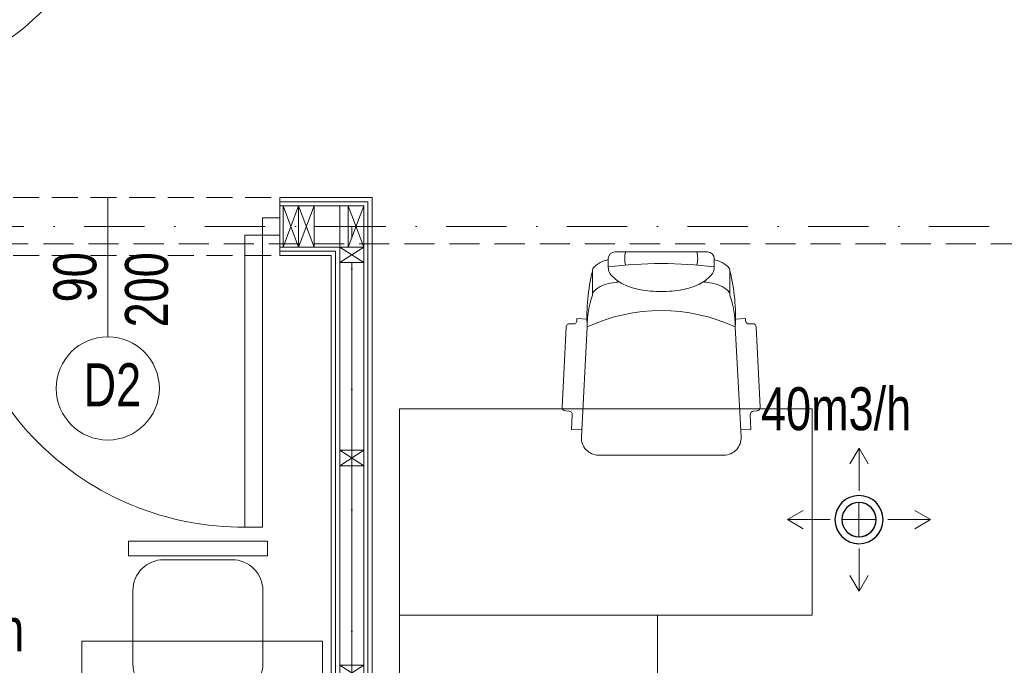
# Model space of a CAD drawing. Header units: inches. Extents: x 57112 to 98566, y -51777 to -16564.
# Tile 114 of 138: x 78797 to 79083, y -20598 to -20411. Entities that reach past the tile are written whole.
import ezdxf

# ---------------------------------------------------------------- set-up
doc = ezdxf.new("R2010")
doc.units = ezdxf.units.IN
doc.header["$MEASUREMENT"] = 0
for name, pattern in [('DASHDOT', [1, 0.5, -0.25, 0, -0.25]), ('DASHED', [0.75, 0.5, -0.25]), ('HIDDEN', [0.375, 0.25, -0.125])]:
    doc.linetypes.add(name, pattern=pattern)
doc.layers.get('0').update_dxf_attribs({"color": 251, "lineweight": 0})
for name, color, linetype, lineweight in [('## 08 Nawiew', 1, 'Continuous', 0), ('## 08 Nawiew opis', 1, 'Continuous', 0), ('## 08 WENTYL IZOLACJA', 4, 'DASHED', 18), ('## 08 Wywiew', 5, 'Continuous', 0), ('## 08 Wywiew opis', 5, 'Continuous', 0), ('A21b-ściana szkielet', 3, 'Continuous', 20), ('p--dach', 251, 'Continuous', 30), ('p--drzwi', 251, 'Continuous', 0), ('p--konst-słupy', 251, 'Continuous', 0), ('p--meble wyp.', 251, 'Continuous', 0), ('p--ocieplenie w.wew.', 251, 'Continuous', 0), ('p--opis drzwi', 252, 'Continuous', 0), ('p--osie konstr', 250, 'DASHDOT', 15), ('p--podciąg', 251, 'Continuous', 0), ('p--płyta GK', 251, 'Continuous', 0), ('p--ściana szkielet', 251, 'Continuous', 0)]:
    doc.layers.add(name, color=color, linetype=linetype, lineweight=lineweight)
doc.styles.get("Standard").update_dxf_attribs({"font": 'arial.ttf', "width": 0.75})
doc.styles.add('STYL-1', font='arial.ttf', dxfattribs={"width": 0.75})
doc.linetypes.add('BATTING', pattern='A,0.0001,-0.1,[134,ltypeshp.shx,S=0.1,R=0,X=-0.1,Y=0],-0.2,[134,ltypeshp.shx,S=0.1,R=180,X=0.1,Y=0],-0.1', length=0.4001)

# ---------------------------------------------------------------- blocks, each defined once
blk = doc.blocks.new('drzwi-90-100')
for p, q in [((10.1, 87.38), (5.05, 87.38)), ((5.05, 87.38), (5.05, 2.53)), ((10.1, 2.53), (10.1, 87.38)), ((5.05, 2.53), (0, 2.53)), ((0, 2.53), (0, -2.53)), ((5.05, -2.53), (5.05, 2.53)), ((5.05, 2.53), (10.1, 2.53)), ((100, 2.53), (94.95, 2.53)), ((94.95, 2.53), (94.95, -2.53)), ((100, -2.53), (100, 2.53)), ((0, -2.53), (5.05, -2.53)), ((94.95, -2.53), (100, -2.53))]:
    blk.add_line(p, q)
blk.add_arc((10.8, 3.23), 84.15, 359.5233, 90.4767)
blk = doc.blocks.new('sof11_r')
for p, q in [((45.17, 39.11), (21.82, 37.98)), ((46.23, 38.16), (46.28, 37.16)), ((19.98, 34.88), (19.38, 34.85)), ((19.38, 34.85), (19.53, 31.85)), ((20.87, 36.93), (20.93, 35.93)), ((51.6, 36.44), (47.33, 36.22)), ((51.6, 36.44), (51.76, 33.45)), ((53.8, 33.56), (21.8, 31.85)), ((12.61, 30.34), (5.61, 30.34)), ((59.07, -7.89), (59.07, 28.56)), ((0, 23.76), (0, -3.09)), ((2, 25.76), (4.37, 25.76)), ((2, -5.09), (4.37, -5.09)), ((12.61, -9.66), (5.61, -9.66)), ((19.38, -14.18), (19.53, -11.18)), ((53.8, -12.88), (21.8, -11.18)), ((19.98, -14.21), (19.38, -14.18)), ((51.6, -15.77), (51.76, -12.78)), ((20.87, -16.26), (20.93, -15.26)), ((46.23, -17.49), (46.28, -16.49)), ((51.6, -15.77), (47.33, -15.54)), ((45.17, -18.43), (21.82, -17.31))]:
    blk.add_line(p, q)
for points in [[(2.23, 25.76, -0.030204), (2.78, 27.41, -0.097163), (4.32, 29.79, -0.203453), (5.61, 30.34, -0.203453)], [(8.71, 22.55, -0.01879), (8.95, 24.41, -0.054131), (9.78, 27.41, -0.097163), (11.32, 29.79, -0.203453), (12.61, 30.34, -0.203453)], [(4.37, -5.09, 0.184283), (6.75, -4.18, 0.102242), (9.43, -0.57, 0.061197), (10.93, 4.08, 0.047488), (11.52, 10.34, 0.047488), (10.93, 16.59, 0.061197), (9.43, 21.24, 0.102242), (6.75, 24.85, 0.184283), (4.37, 25.76, 0.184283)], [(8.71, -1.88, 0.01879), (8.95, -3.74, 0.054131), (9.78, -6.74, 0.097163), (11.32, -9.12, 0.203453), (12.61, -9.66, 0.203453)], [(2.23, -5.09, 0.030204), (2.78, -6.74, 0.097163), (4.32, -9.12, 0.203453), (5.61, -9.66, 0.203453)]]:
    blk.add_lwpolyline(points, format="xyb")
for centre, radius, start, end in [((21.87, 36.99), 1, 93.0448, 183.0448), ((45.23, 38.11), 1, 3.0448, 93.0448), ((19.93, 35.88), 1, 273.0448, 3.0448), ((47.28, 37.21), 1, 183.0448, 273.0448), ((18.77, -22.91), 54.85, 86.8308, 103.8805), ((21.41, 5.61), 26.24, 89.1562, 109.5996), ((68.33, 10.34), 51.27, 155.1826, 204.8174), ((54.07, 28.56), 5, 0, 93.0448), ((2, 23.76), 2, 90, 180), ((122.88, 10.34), 119.5, 172.5855, 187.4145), ((1.91, 14.05), 6.89, 73.9141, 106.0859), ((1.91, 6.62), 6.89, 253.9141, 286.0859), ((2, -3.09), 2, 180, 270), ((54.07, -7.89), 5, 266.9552, 0), ((18.77, 43.58), 54.85, 256.1195, 273.1692), ((21.41, 15.06), 26.24, 250.4004, 270.8438), ((19.93, -15.21), 1, 356.9552, 86.9552), ((21.87, -16.31), 1, 176.9552, 266.9552), ((47.28, -16.54), 1, 86.9552, 176.9552), ((45.23, -17.44), 1, 266.9552, 356.9552)]:
    blk.add_arc(centre, radius, start, end)
blk = doc.blocks.new('f021')
blk.add_lwpolyline([(-31.75, 70), (31.75, 70), (31.75, 63.39), (-31.75, 63.39)], close=True)
blk.add_lwpolyline([(-29.65, 14.01), (-29.65, 47.55, -0.414214), (-15.64, 61.57), (15.64, 61.57, -0.414214), (29.65, 47.55), (29.65, 14.01, -0.414214), (15.64, 0), (-15.64, 0, -0.414214)], format="xyb", close=True)
blk = doc.blocks.new('ukł.słupów-1K')
at = {"ltscale": 35}
blk.add_line((628.65, 278.05), (628.65, 290.05), dxfattribs=at)
for p, q in [((628.65, 290.05), (633.15, 278.05)), ((633.15, 290.05), (628.65, 278.05)), ((633.15, 290.05), (637.65, 278.05)), ((637.65, 290.05), (633.15, 278.05)), ((647.6, 290.05), (652.1, 278.05)), ((652.1, 290.05), (647.6, 278.05)), ((645.1, 273.55), (652.1, 278.05)), ((645.1, 278.05), (652.1, 273.55)), ((645.1, 214.5), (652.1, 219)), ((645.1, 219), (652.1, 214.5)), ((645.1, 152), (652.1, 156.5)), ((645.1, 156.5), (652.1, 152))]:
    blk.add_line(p, q)
for points in [[(633.15, 290.05), (633.15, 278.05), (628.65, 278.05), (628.65, 290.05)], [(637.65, 290.05), (637.65, 278.05), (633.15, 278.05), (633.15, 290.05)], [(652.1, 290.05), (652.1, 278.05), (647.6, 278.05), (647.6, 290.05)], [(645.1, 278.05), (652.1, 278.05), (652.1, 273.55), (645.1, 273.55)], [(645.1, 219), (652.1, 219), (652.1, 214.5), (645.1, 214.5)], [(645.1, 156.5), (652.1, 156.5), (652.1, 152), (645.1, 152)]]:
    blk.add_lwpolyline(points, close=True)

msp = doc.modelspace()

# ---------------------------------------------------------------- linework, layer by layer
at = {"layer": '## 08 Nawiew', "color": 1, "lineweight": 5, "ltscale": 5}
msp.add_line((79040.954, -20560.887, 151.8), (79040.954, -20550.887, 151.8), dxfattribs=at)
at = {"layer": '## 08 Nawiew', "lineweight": 30}
for radius, start, end in [(7, 90, 270), (7, 0, 180), (5, 90, 270), (5, 0, 180), (5, 0, 180), (5, 0, 180), (5, 0, 180), (7, 270, 90), (5, 270, 90), (7, 180, 0), (5, 180, 0), (5, 180, 0), (5, 180, 0), (5, 180, 0)]:
    msp.add_arc((79040.954, -20555.887, 151.8), radius, start, end, dxfattribs=at)
at = {"layer": '## 08 Nawiew', "color": 1, "linetype": 'Continuous', "lineweight": 30, "ltscale": 10}
for start, end in [(270, 90), (225, 45)]:
    msp.add_arc((79040.954, -20555.887, 151.8), 5, start, end, dxfattribs=at)
at = {"layer": '## 08 WENTYL IZOLACJA', "color": 6, "lineweight": 5, "ltscale": 10}
msp.add_arc((79040.954, -20555.887, 151.8), 7, 225, 45, dxfattribs=at)
at = {"layer": '## 08 Wywiew', "color": 1, "lineweight": 5}
for p, q in [((79040.954, -20550.887, 151.8), (79040.954, -20560.887, 151.8)), ((79045.954, -20555.887, 151.8), (79035.954, -20555.887, 151.8))]:
    msp.add_line(p, q, dxfattribs=at)
at = {"layer": '## 08 Wywiew opis', "color": 1}
for p, q in [((79040.956, -20535.085, 151.8), (79038.269, -20539.671, 151.8)), ((79040.956, -20547.509, 151.8), (79040.956, -20535.085, 151.8)), ((79040.956, -20535.085, 151.8), (79043.643, -20539.671, 151.8)), ((79020.176, -20555.885, 151.8), (79024.762, -20553.198, 151.8)), ((79061.756, -20555.885, 151.8), (79057.17, -20553.198, 151.8)), ((79032.576, -20555.885, 151.8), (79020.152, -20555.885, 151.8)), ((79020.176, -20555.885, 151.8), (79024.762, -20558.572, 151.8)), ((79049.332, -20555.885, 151.8), (79061.756, -20555.885, 151.8)), ((79061.756, -20555.885, 151.8), (79057.17, -20558.572, 151.8)), ((79040.956, -20564.265, 151.8), (79040.956, -20576.689, 151.8)), ((79040.956, -20576.689, 151.8), (79038.269, -20572.103, 151.8)), ((79040.956, -20576.689, 151.8), (79043.643, -20572.103, 151.8))]:
    msp.add_line(p, q, dxfattribs=at)
at = {"layer": 'A21b-ściana szkielet', "ltscale": 35}
msp.add_line((78872.454, -20479.133, 151.8), (78872.454, -20462.233, 151.8), dxfattribs=at)
at = {"layer": 'p--dach', "linetype": 'HIDDEN', "lineweight": 20, "ltscale": 35}
msp.add_line((79284.964, -20475.683, 151.8), (78164.744, -20475.683, 151.8), dxfattribs=at)
at = {"layer": 'p--meble wyp.', "linetype": 'Continuous', "lineweight": 5, "elevation": 151.8}
for points in [[(78907.34, -20583.696), (79027.34, -20583.696), (79027.34, -20523.696), (78907.34, -20523.696)], [(78982.34, -20723.696), (78907.34, -20723.696), (78907.34, -20583.696), (78982.34, -20583.696)], [(78884.931, -20661.187), (78814.931, -20661.187), (78814.931, -20591.187), (78884.931, -20591.187)]]:
    msp.add_lwpolyline(points, close=True, dxfattribs=at)
at = {"layer": 'p--ocieplenie w.wew.', "linetype": 'BATTING', "ltscale": 12}
msp.add_line((78882.454, -20470.683, 151.8), (78892.404, -20470.683, 151.8), dxfattribs=at)
at = {"layer": 'p--ocieplenie w.wew.', "linetype": 'BATTING', "ltscale": 7}
for p, q in [((78893.404, -20481.183, 151.8), (78893.404, -20535.733, 151.8)), ((78893.404, -20598.233, 151.8), (78893.404, -20540.233, 151.8))]:
    msp.add_line(p, q, dxfattribs=at)
at = {"layer": 'p--opis drzwi', "lineweight": 0}
msp.add_line((78822.454, -20462.233, 151.8), (78822.454, -20502.751, 151.8), dxfattribs=at)
msp.add_circle((78822.454, -20517.751, 151.8), 15, dxfattribs=at)
at = {"layer": 'p--osie konstr', "linetype": 'DASHDOT', "ltscale": 35}
for p, q in [((79289.403, -20470.683, 151.8), (78205.21, -20470.683, 151.8)), ((78893.404, -20684.733, 151.8), (78893.404, -20470.683, 151.8))]:
    msp.add_line(p, q, dxfattribs=at)
at = {"layer": 'p--podciąg', "linetype": 'HIDDEN', "ltscale": 30}
for p, q in [((78772.454, -20462.233, 151.8), (78872.454, -20462.233, 151.8)), ((78772.454, -20479.133, 151.8), (78872.454, -20479.133, 151.8))]:
    msp.add_line(p, q, dxfattribs=at)
at = {"layer": 'p--płyta GK', "ltscale": 35}
for p, q in [((78899.354, -20462.233, 151.8), (78872.454, -20462.233, 151.8)), ((78899.354, -20732.783, 151.8), (78899.354, -20462.233, 151.8)), ((78898.104, -20463.483, 151.8), (78872.454, -20463.483, 151.8)), ((78898.104, -20734.033, 151.8), (78898.104, -20463.483, 151.8)), ((78888.704, -20477.883, 151.8), (78872.454, -20477.883, 151.8)), ((78887.454, -20479.133, 151.8), (78872.454, -20479.133, 151.8)), ((78887.454, -20662.783, 151.8), (78887.454, -20479.133, 151.8)), ((78888.704, -20664.033, 151.8), (78888.704, -20477.883, 151.8))]:
    msp.add_line(p, q, dxfattribs=at)
at = {"layer": 'p--ściana szkielet', "ltscale": 35}
for p, q in [((78896.904, -20464.683, 151.8), (78872.454, -20464.683, 151.8)), ((78889.904, -20684.733, 151.8), (78889.904, -20464.683, 151.8)), ((78896.904, -20754.733, 151.8), (78896.904, -20464.683, 151.8)), ((78896.904, -20476.683, 151.8), (78872.454, -20476.683, 151.8))]:
    msp.add_line(p, q, dxfattribs=at)

# ---------------------------------------------------------------- block references
at = {"layer": 'p--drzwi'}
for p, rotation in [((78741.204, -20337.233, 151.8), 270.0000000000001), ((78872.454, -20470.683, 151.8), 180)]:
    msp.add_blockref('drzwi-90-100', p, dxfattribs=dict(at, rotation=rotation))
at = {"layer": 'p--konst-słupy'}
msp.add_blockref('ukł.słupów-1K', (78244.804, -20754.733, 151.8), dxfattribs=at)
at = {"layer": 'p--meble wyp.', "linetype": 'Continuous', "lineweight": 5, "rotation": 270.0000000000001}
msp.add_blockref('sof11_r', (78973.092, -20478.066, 151.8), dxfattribs=at)
at = {"layer": 'p--meble wyp.', "linetype": 'Continuous', "lineweight": 5, "xscale": 0.6375000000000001, "yscale": 0.6375000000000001, "zscale": 0.6375000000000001}
msp.add_blockref('f021', (78848.671, -20606.79, 151.8), dxfattribs=at)

# ---------------------------------------------------------------- texts
at = {"layer": '## 08 Nawiew opis', "insert": (79056.125, -20530.071, 151.8), "char_height": 12.5, "width": 177.1707, "attachment_point": 9, "style": 'STYL-1'}
msp.add_mtext('40m3/h', dxfattribs=at)
at = {"layer": '## 08 Nawiew opis', "color": 5, "insert": (78754.454, -20594.306, 240.049), "char_height": 12.5, "width": 177.1707, "attachment_point": 7, "style": 'STYL-1'}
msp.add_mtext('50m3/h', dxfattribs=at)
at = {"layer": 'p--opis drzwi', "lineweight": 0, "insert": (78806.618, -20478.161, 151.8), "char_height": 12.5, "width": 11.15966, "attachment_point": 3, "rotation": 90}
msp.add_mtext('90\\P200', dxfattribs=at)
at = {"layer": 'p--opis drzwi', "lineweight": 0, "insert": (78815.416, -20522.938, 151.8), "char_height": 12.5, "width": 65.787, "attachment_point": 7, "style": 'STYL-1'}
msp.add_mtext('D2', dxfattribs=at)

doc.saveas('drawing.dxf')
